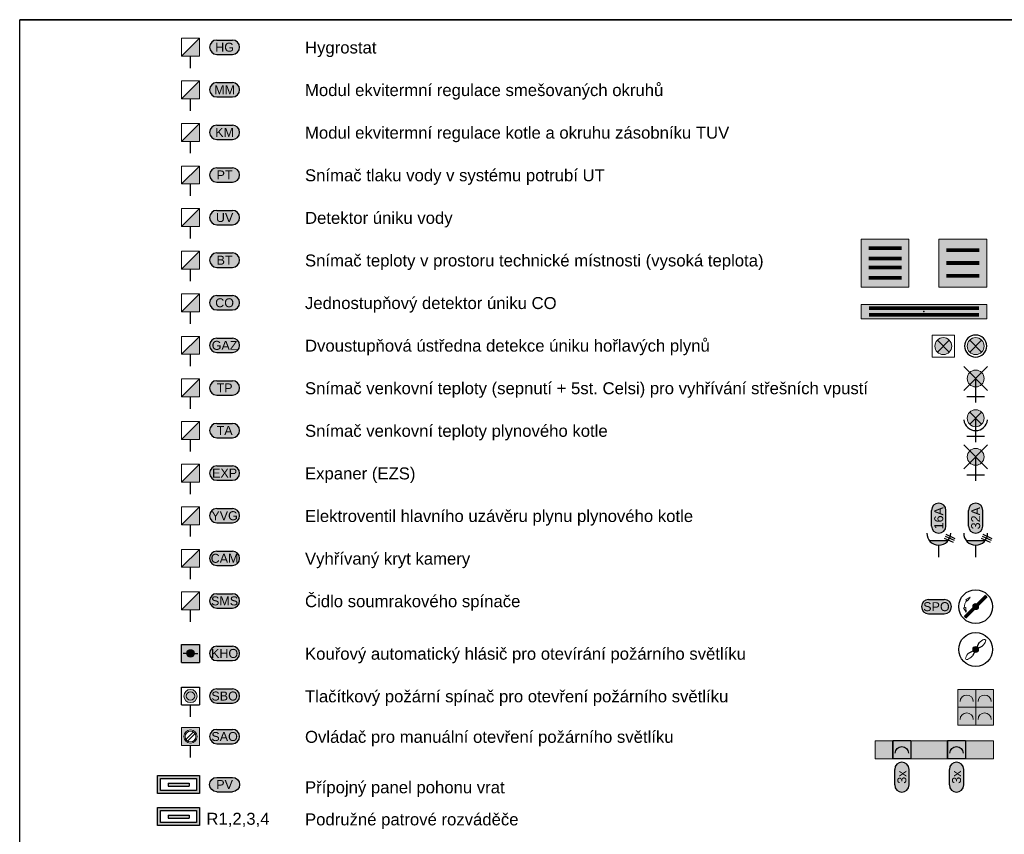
# Model space of a CAD drawing. Extents: x -19864 to 492529, y -84687 to -21221.
# Tile 33 of 34: x 473254 to 481488, y -77376 to -70562. Entities that reach past the tile are written whole.
import ezdxf
from ezdxf.enums import TextEntityAlignment as Align

# ---------------------------------------------------------------- set-up
doc = ezdxf.new("R2010")
doc.units = 0
doc.header["$MEASUREMENT"] = 0
doc.linetypes.add('DASHED', pattern=[0.564444, 0.282222, -0.282222])
doc.layers.get('0').update_dxf_attribs({"linetype": 'CONTINUOUS'})
doc.layers.add('__31 Zařizovací předměty', color=7, linetype='DASHED', lineweight=9, true_color=0xcc9466)
for name, color, linetype, true_color in [('__32 Šrafy zařizovacích předmětů', 7, 'CONTINUOUS', 0xfed4aa), ('__Rudá tmavá', 7, 'CONTINUOUS', 0xdb0000), ('__Temná modrá', 7, 'CONTINUOUS', 0x0000c7)]:
    doc.layers.add(name, color=color, linetype=linetype, true_color=true_color)
for name, color, linetype in [('__Bílá', 7, 'CONTINUOUS'), ('__Fialová 220', 220, 'CONTINUOUS'), ('__Zelená', 3, 'CONTINUOUS'), ('Textové bloky', 7, 'CONTINUOUS')]:
    doc.layers.add(name, color=color, linetype=linetype)
doc.layers.add('MP2000N', color=7, linetype='CONTINUOUS', plot=False)
doc.styles.add('Arial', font='arial.ttf')
doc.styles.add('GENERATED_STYLE_1', font='arial.ttf')

# ---------------------------------------------------------------- blocks, each defined once
blk = doc.blocks.new('Převodník')
h = blk.add_hatch(color=256)
h.dxf.hatch_style = 1
h.paths.add_polyline_path([(-75, 100), (75, 100), (75, 250)])
at = {"color": 7, "lineweight": 13}
for p, q in [((-75, 250), (75, 250)), ((-75, 100), (-75, 250)), ((75, 250), (75, 100)), ((-75, 100), (75, 100))]:
    blk.add_line(p, q, dxfattribs=at)
at = {"color": 7}
blk.add_line((-75, 100), (75, 250), dxfattribs=at)
blk.add_line((0, 0), (0, 100))
blk = doc.blocks.new('TEXT POPIS 025')
h = blk.add_hatch(color=21)
h.dxf.hatch_style = 2
edge = h.paths.add_edge_path()
edge.add_arc((654, 0), 600, 270, 450)
edge.add_line((654, 600), (-654, 600))
edge.add_arc((-654, 0), 600, 90, 270)
edge.add_line((-654, -600), (654, -600))
at = {"color": 7}
for p, q in [((-654, 600), (654, 600)), ((-654, -600), (654, -600))]:
    blk.add_line(p, q, dxfattribs=at)
at = {"color": 7, "ltscale": 4}
for centre, start, end in [((-654, 0), 90, 270), ((654, 0), 270, 90)]:
    blk.add_arc(centre, 600, start, end, dxfattribs=at)
at = {"color": 7, "linetype": 'Continuous', "style": 'GENERATED_STYLE_1'}
blk.add_attdef('TEXT', text='', height=750, dxfattribs=at).set_placement((0, 0), align=Align.MIDDLE)
blk = doc.blocks.new('B107')
blk.add_hatch(color=2).paths.add_polyline_path([(55, 175, 1), (-55, 175, 1)])
for p, q in [((-75, 250), (75, 250)), ((-75, 100), (-75, 250)), ((75, 250), (75, 100)), ((-75, 100), (75, 100)), ((0, 0), (0, 100))]:
    blk.add_line(p, q)
at = {"color": 7, "lineweight": 13}
blk.add_circle((0, 175), 55, dxfattribs=at)
at = {"color": 7, "lineweight": 5}
blk.add_circle((0, 175), 35, dxfattribs=at)
blk = doc.blocks.new('T101')
at = {"lineweight": 0}
blk.add_hatch(color=7, dxfattribs=at).paths.add_polyline_path([(25, 0, 1), (-25, 0, 1)])
at = {"color": 7}
for p, q in [((27.7, 54), (0, 0)), ((0, 0), (54, 27.7)), ((-54, -27.7), (0, 0)), ((0, 0), (-27.7, -54))]:
    blk.add_line(p, q, dxfattribs=at)
blk.add_circle((0, 0), 141.4)
at = {"color": 7, "lineweight": 0}
blk.add_circle((0, 0), 25, dxfattribs=at)
at = {"color": 7, "lineweight": 13, "extrusion": (0, 0, -1)}
blk.add_ellipse((46, 46), major_axis=(35.7, 35.7), ratio=0.371134, start_param=4.568335, end_param=7.998035, dxfattribs=at)
at = {"color": 7, "lineweight": 13}
blk.add_ellipse((-46, -46), major_axis=(-35.7, -35.7), ratio=0.371134, start_param=4.568335, end_param=7.998035, dxfattribs=at)
blk = doc.blocks.new('T103')
at = {"lineweight": 13}
blk.add_hatch(color=7, dxfattribs=at).paths.add_polyline_path([(25, 0, 1), (-25, 0, 1)])
at = {"color": 7, "lineweight": 13}
for p, q in [((-96.2, -82.1), (82.1, 96.2)), ((-89.4, -89.4), (89.4, 89.4)), ((-46.6, 79.5), (-82.2, 58.9)), ((-82.2, 58.9), (-68.2, 48.8)), ((-82, -96.1), (96.1, 82)), ((-46.6, 79.5), (-68.1, 48.8)), ((-100.7, -9.8), (-83.5, -8)), ((-80.2, -45.4), (-100.7, -9.8)), ((-80.2, -45.4), (-83.4, -8))]:
    blk.add_line(p, q, dxfattribs=at)
blk.add_circle((0, 0), 141.4)
blk.add_circle((0, 0), 25, dxfattribs=at)
blk.add_arc((-1, 0.3), 91.4, 144.16496, 185.74647, dxfattribs=at)
blk = doc.blocks.new('požární čidlo')
blk.add_hatch(color=256).paths.add_polyline_path([(31.2, 0, 1), (-31.2, 0, 1)])
at = {"layer": '__Rudá tmavá'}
h = blk.add_hatch(color=51, dxfattribs=at)
h.paths.add_polyline_path([(-75, 75), (-75, -75), (75, -75), (75, 75)])
h.paths.add_polyline_path([(31.2, 0, -1), (-31.2, 0, -1)], flags=16)
for p, q in [((-75, 75), (75, 75)), ((-75, -75), (-75, 75)), ((-31.2, 0), (-61.5, 0)), ((31.2, 0), (61.5, 0)), ((75, 75), (75, -75)), ((-75, -75), (75, -75))]:
    blk.add_line(p, q)
blk.add_circle((0, 0), 31.2)
blk = doc.blocks.new('světlo132')
at = {"ltscale": 2}
h = blk.add_hatch(color=2, dxfattribs=at)
h.dxf.hatch_style = 1
h.paths.add_polyline_path([(-50, 50), (0, 0), (50, 50, 0.414214)], flags=17)
h.paths.add_polyline_path([(-50, 50), (50, -50, 0.198912), (70.7, 0, 0.668179)])
h.paths.add_polyline_path([(0, 0), (-50, -50, 0.414214), (50, -50)])
h.paths.add_polyline_path([(50, 50, 0.668179), (-70.7, 0, 0.198912), (-50, -50)])
at = {"color": 7, "lineweight": 13}
for p, q in [((50, 50), (-50, -50)), ((50, -50), (-50, 50))]:
    blk.add_line(p, q, dxfattribs=at)
blk.add_circle((0, 0), 92.4)
blk.add_circle((0, 0), 70.7, dxfattribs=at)
blk = doc.blocks.new('Reflektorové svítidlo')
at = {"ltscale": 2}
h = blk.add_hatch(color=2, dxfattribs=at)
h.dxf.hatch_style = 1
h.paths.add_polyline_path([(50, 150, -0.414214), (-50, 150), (0, 200)])
h.paths.add_polyline_path([(-50, 150, -0.198912), (-70.7, 200, -0.198912), (-50, 250), (0, 200)])
h.paths.add_polyline_path([(0, 200), (-50, 250, -0.414214), (50, 250)])
h.paths.add_polyline_path([(50, 150), (0, 200), (50, 250, -0.198912), (70.7, 200, -0.198912)])
for p, q in [((-50, 250), (50, 150)), ((-50, 150), (50, 250)), ((0, 0), (0, 200)), ((-75, 50), (75, 50))]:
    blk.add_line(p, q)
at = {"color": 7, "lineweight": 13}
blk.add_circle((0, 200), 70.7, dxfattribs=at)
blk.add_arc((0, 197.5), 100.7, 186.85469, 353.14531)
blk = doc.blocks.new('Světlo 258')
h = blk.add_hatch(color=2)
h.dxf.hatch_style = 1
h.paths.add_polyline_path([(787.5, 90), (-787.5, 90), (-787.5, -90), (787.5, -90)])
at = {"color": 7}
for p, q in [((687.5, 57.5), (-687.5, 57.5)), ((687.5, 47.5), (-687.5, 47.5)), ((687.5, 37.5), (-687.5, 37.5)), ((687.5, 27.5), (-687.5, 27.5)), ((687.5, -27.5), (-687.5, -27.5)), ((687.5, -37.5), (-687.5, -37.5)), ((687.5, -47.5), (-687.5, -47.5)), ((687.5, -57.5), (-687.5, -57.5))]:
    blk.add_line(p, q, dxfattribs=at)
at = {"lineweight": 18}
blk.add_lwpolyline([(787.5, 90), (-787.5, 90), (-787.5, -90), (787.5, -90)], close=True, dxfattribs=at)
at = {"color": 7}
blk.add_point((0, 0), dxfattribs=at)
blk = doc.blocks.new('Světlo čtvercové')
at = {"ltscale": 2}
h = blk.add_hatch(color=2, dxfattribs=at)
h.dxf.hatch_style = 1
h.paths.add_polyline_path([(-50, 50), (0, 0), (50, 50, 0.414214)], flags=17)
h.paths.add_polyline_path([(-50, 50), (50, -50, 0.198912), (70.7, 0, 0.668179)])
h.paths.add_polyline_path([(0, 0), (-50, -50, 0.414214), (50, -50)])
h.paths.add_polyline_path([(50, 50, 0.668179), (-70.7, 0, 0.198912), (-50, -50)])
at = {"color": 7, "lineweight": 13}
for p, q in [((50, 50), (-50, -50)), ((50, -50), (-50, 50))]:
    blk.add_line(p, q, dxfattribs=at)
blk.add_lwpolyline([(-92.4, 92.4), (92.4, 92.4), (92.4, -92.4), (-92.4, -92.4)], close=True, dxfattribs=at)
blk.add_circle((0, 0), 70.7, dxfattribs=at)
blk = doc.blocks.new('Nouzové světlo nástěnné')
at = {"ltscale": 2}
h = blk.add_hatch(color=30, dxfattribs=at)
h.dxf.hatch_style = 1
h.paths.add_polyline_path([(-141, 400, 0.198912), (-100, 300), (0, 400), (-100, 500, 0.198912)])
h.paths.add_polyline_path([(100, 500), (0, 400), (100, 300, 0.198912), (141, 400, 0.198912)])
h = blk.add_hatch(color=2, dxfattribs=at)
h.dxf.hatch_style = 1
h.paths.add_polyline_path([(100, 500, 0.414214), (-100, 500), (0, 400)])
h.paths.add_polyline_path([(0, 400), (-100, 300, 0.198912), (0, 259)])
h.paths.add_polyline_path([(100, 300), (0, 400), (0, 259, 0.198912)])
for p, q in [((-200, 600), (200, 200)), ((-200, 200), (200, 600)), ((0, 0), (0, 400)), ((-150, 100), (150, 100))]:
    blk.add_line(p, q)
at = {"color": 7, "lineweight": 13}
blk.add_circle((0, 400), 141, dxfattribs=at)
blk = doc.blocks.new('svítidlo 3x14W')
at = {"ltscale": 2}
h = blk.add_hatch(color=2, dxfattribs=at)
h.dxf.hatch_style = 1
h.paths.add_polyline_path([(600, 600), (0, 600), (0, 0), (600, 0)])
at = {"color": 7}
for p, q in [((505, 475), (97, 475)), ((505, 465), (97, 465)), ((505, 455), (97, 455)), ((505, 445), (97, 445)), ((505, 315), (97, 315)), ((505, 305), (97, 305)), ((505, 295), (97, 295)), ((505, 285), (97, 285)), ((505, 155), (97, 155)), ((505, 145), (97, 145)), ((505, 135), (97, 135)), ((505, 125), (97, 125))]:
    blk.add_line(p, q, dxfattribs=at)
at = {"lineweight": 15}
blk.add_lwpolyline([(0, 600), (600, 600), (600, 0), (0, 0)], close=True, dxfattribs=at)
blk = doc.blocks.new('Svítidlo 4x14W')
at = {"ltscale": 2}
h = blk.add_hatch(color=2, dxfattribs=at)
h.dxf.hatch_style = 1
h.paths.add_polyline_path([(600, 600), (0, 600), (0, 0), (600, 0)])
at = {"color": 7}
for p, q in [((505, 502), (97, 502)), ((505, 492), (97, 492)), ((505, 482), (97, 482)), ((505, 472), (97, 472)), ((505, 370), (97, 370)), ((505, 360), (97, 360)), ((505, 350), (97, 350)), ((505, 340), (97, 340)), ((505, 260), (97, 260)), ((505, 250), (97, 250)), ((505, 240), (97, 240)), ((505, 230), (97, 230)), ((505, 128), (97, 128)), ((505, 118), (97, 118)), ((505, 108), (97, 108)), ((505, 98), (97, 98))]:
    blk.add_line(p, q, dxfattribs=at)
at = {"lineweight": 15}
blk.add_lwpolyline([(0, 600), (600, 600), (600, 0), (0, 0)], close=True, dxfattribs=at)
blk = doc.blocks.new('Nástěnné svítidlo')
at = {"ltscale": 2}
h = blk.add_hatch(color=2, dxfattribs=at)
h.dxf.hatch_style = 1
h.paths.add_polyline_path([(-50, -150, -0.414214), (50, -150), (0, -200)])
h.paths.add_polyline_path([(50, -150, -0.198912), (70.7, -200, -0.198912), (50, -250), (0, -200)])
h.paths.add_polyline_path([(0, -200), (50, -250, -0.414214), (-50, -250)])
h.paths.add_polyline_path([(-50, -150), (0, -200), (-50, -250, -0.198912), (-70.7, -200, -0.198912)])
for p, q in [((0, 0), (0, -200)), ((75, -50), (-75, -50)), ((100, -300), (-100, -100)), ((100, -100), (-100, -300))]:
    blk.add_line(p, q)
at = {"color": 7, "lineweight": 13}
blk.add_circle((0, -200), 70.7, dxfattribs=at)
blk = doc.blocks.new('přepínač')
h = blk.add_hatch(color=256)
edge = h.paths.add_edge_path(flags=16)
edge.add_arc((0, 350), 110, 0, 360)
h.paths.add_polyline_path([(150, 500), (-150, 500), (-150, 200), (150, 200)])
at = {"color": 7, "lineweight": 5}
for p, q in [((-150, 200), (-150, 500)), ((150, 500), (-150, 500)), ((150, 500), (150, 200)), ((48, 426), (-76, 302)), ((76, 398), (-48, 274)), ((150, 200), (-150, 200))]:
    blk.add_line(p, q, dxfattribs=at)
blk.add_line((0, 0), (0, 200))
for radius in [110, 90]:
    blk.add_circle((0, 350), radius, dxfattribs=at)
blk = doc.blocks.new('Skříň šíře 350')
h = blk.add_hatch(color=256)
h.dxf.hatch_style = 1
h.paths.add_polyline_path([(175, 75), (-175, 75), (-175, -75), (175, -75)])
h.paths.add_polyline_path([(150, -50), (-150, -50), (-150, 50), (150, 50)], flags=16)
h.paths.add_polyline_path([(87.5, 12.5), (87.5, -12.5), (-87.5, -12.5), (-87.5, 12.5)], flags=0)
h = blk.add_hatch(color=256)
h.dxf.hatch_style = 1
h.paths.add_polyline_path([(-87.5, 12.5), (-87.5, -12.5), (87.5, -12.5), (87.5, 12.5)])
at = {"color": 7}
for p, q in [((-87.5, 12.5), (87.5, 12.5)), ((-87.5, 12.5), (-87.5, -12.5)), ((87.5, 12.5), (87.5, -12.5)), ((-87.5, -12.5), (87.5, -12.5))]:
    blk.add_line(p, q, dxfattribs=at)
for points in [[(-175, 75), (175, 75), (175, -75), (-175, -75)], [(-150, 50), (150, 50), (150, -50), (-150, -50)]]:
    blk.add_lwpolyline(points, close=True, dxfattribs=at)
blk = doc.blocks.new('Zásuvka 400V')
h = blk.add_hatch(color=256)
h.dxf.hatch_style = 1
h.paths.add_polyline_path([(-80, 140, 0.5), (80, 140)])
for p, q in [((53.2, 175.5), (128.4, 140.7)), ((60.5, 191.3), (135.7, 156.6)), ((-80, 140), (80, 140)), ((0, 0), (0, 100)), ((45.9, 159.6), (121.1, 124.9))]:
    blk.add_line(p, q)
blk.add_arc((0, 200), 100, 180, 0)
blk = doc.blocks.new('TEXT POPIS 025 ŠEDÁ')
h = blk.add_hatch(color=9)
h.dxf.hatch_style = 2
edge = h.paths.add_edge_path()
edge.add_arc((654, 0), 600, 270, 450)
edge.add_line((654, 600), (-654, 600))
edge.add_arc((-654, 0), 600, 90, 270)
edge.add_line((-654, -600), (654, -600))
at = {"color": 7}
for p, q in [((-654, 600), (654, 600)), ((-654, -600), (654, -600))]:
    blk.add_line(p, q, dxfattribs=at)
at = {"color": 7, "ltscale": 4}
for centre, start, end in [((-654, 0), 90, 270), ((654, 0), 270, 90)]:
    blk.add_arc(centre, 600, start, end, dxfattribs=at)
at = {"color": 7, "linetype": 'Continuous', "style": 'GENERATED_STYLE_1'}
blk.add_attdef('TEXT', text='', height=750, dxfattribs=at).set_placement((0, 0), align=Align.MIDDLE)
blk = doc.blocks.new('tzhtzht')
for p, q in [((0, 0), (0, -150)), ((0, 0), (150, 0)), ((150, -150), (150, 0)), ((150, 0), (150, -150)), ((0, -150), (150, -150))]:
    blk.add_line(p, q)
at = {"color": 7}
blk.add_arc((75, -102.5), 55, 0, 180, dxfattribs=at)
blk = doc.blocks.new('Zásuvky FLOORBOX')
at = {"ltscale": 2}
h = blk.add_hatch(color=21, dxfattribs=at)
h.dxf.hatch_style = 1
h.paths.add_polyline_path([(0, 0), (-150, 0), (-150, -150), (0, -150)])
h.paths.add_polyline_path([(150, 0), (0, 0), (0, -150), (150, -150)])
h.paths.add_polyline_path([(150, -150), (0, -150), (0, -300), (150, -300)])
h.paths.add_polyline_path([(0, -150), (-150, -150), (-150, -300), (0, -300)])
at = {"lineweight": 13}
for p, q in [((0, 0), (-150, 0)), ((-150, -150), (-150, 0)), ((0, 0), (0, -150)), ((150, 0), (0, 0)), ((0, -150), (0, 0)), ((150, 0), (150, -150)), ((0, -150), (-150, -150)), ((0, -150), (-150, -150)), ((-150, -300), (-150, -150)), ((150, -150), (0, -150)), ((0, -150), (0, -300)), ((150, -150), (0, -150)), ((0, -300), (0, -150)), ((150, -150), (150, -300)), ((0, -300), (-150, -300)), ((150, -300), (0, -300))]:
    blk.add_line(p, q, dxfattribs=at)
for centre in [(-75, -102.5), (75, -102.5), (-75, -252.5), (75, -252.5)]:
    blk.add_arc(centre, 55, 0, 180, dxfattribs=at)
blk = doc.blocks.new('a')
at = {"layer": 'MP2000N', "color": 6, "linetype": 'Continuous'}
for p in [(385.5, 282.5), (0, 0)]:
    blk.add_line(p, (0, 282.5), dxfattribs=at)
blk = doc.blocks.new('a3')
at = {"layer": 'Textové bloky', "color": 2, "linetype": 'Continuous'}
blk.add_blockref('a', (0, 0), dxfattribs=at)

msp = doc.modelspace()

# ---------------------------------------------------------------- hatches: boundary and pattern name
at = {"layer": '__32 Šrafy zařizovacích předmětů'}
h = msp.add_hatch(color=256, dxfattribs=at)
h.dxf.hatch_style = 1
h.paths.add_polyline_path([(481398.5, -76595), (480409.2, -76595), (480409.2, -76745), (481398.5, -76745)])

# ---------------------------------------------------------------- linework, layer by layer
at = {"layer": '__31 Zařizovací předměty', "linetype": 'Continuous', "ltscale": 1000}
msp.add_lwpolyline([(481398.5, -76745), (480409.2, -76745), (480409.2, -76595), (481398.5, -76595)], close=True, dxfattribs=at)
at = {"layer": 'MP2000N', "color": 6}
msp.add_line((473253.5, -84687.2), (473253.5, -70562.2), dxfattribs=at)
msp.add_line((473253.5, -84687.2), (473253.5, -70562.2), dxfattribs=at)
msp.add_line((473253.5, -84687.2), (473253.5, -70562.2), dxfattribs=at)
at = {"layer": 'MP2000N', "color": 6, "linetype": 'Continuous'}
msp.add_line((492528.5, -70562.2), (473253.5, -70562.2), dxfattribs=at)
msp.add_line((492528.5, -70562.2), (473253.5, -70562.2), dxfattribs=at)
msp.add_line((492528.5, -70562.2), (473253.5, -70562.2), dxfattribs=at)
msp.add_lwpolyline([(473253.5, -70562.2), (492528.5, -70562.2), (492528.5, -84687.2), (473253.5, -84687.2)], close=True, dxfattribs=at)

# ---------------------------------------------------------------- block references
at = {"ltscale": 4, "xscale": 0.09999999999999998, "yscale": 0.09999999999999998, "zscale": 0.09999999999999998}
for p, values in [((474967.2, -70792.3), {'TEXT': 'HG'}), ((474967.2, -71148.6), {'TEXT': 'MM'}), ((474967.2, -71504.9), {'TEXT': 'KM'}), ((474967.2, -71861.1), {'TEXT': 'PT'}), ((474967.2, -72217.4), {'TEXT': 'UV'}), ((474967.2, -72573.7), {'TEXT': 'BT'}), ((474967.2, -72930), {'TEXT': 'CO'}), ((474967.2, -73286.2), {'TEXT': 'GAZ'}), ((474967.2, -73642.5), {'TEXT': 'TP'}), ((474967.2, -73998.8), {'TEXT': 'TA'}), ((474967.2, -74355.1), {'TEXT': 'EXP'}), ((474967.2, -74711.3), {'TEXT': 'YVG'}), ((474967.2, -75067.6), {'TEXT': 'CAM'}), ((474967.2, -75423.9), {'TEXT': 'SMS'}), ((480920.5, -75472), {'TEXT': 'SPO'}), ((474967.2, -75863.3), {'TEXT': 'KHO'}), ((474967.2, -76219.6), {'TEXT': 'SBO'}), ((474967.2, -76558.4), {'TEXT': 'SAO'})]:
    msp.add_blockref('TEXT POPIS 025', p, dxfattribs=at).add_auto_attribs(values)
at = {"xscale": 0.09999999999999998, "yscale": 0.09999999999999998, "zscale": 0.09999999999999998, "rotation": 90}
for p, values in [((480939.6, -74732.3), {'TEXT': '16A'}), ((481248.5, -74732.3), {'TEXT': '32A'}), ((480631.2, -76898.2), {'TEXT': '3x'}), ((481088.5, -76898.2), {'TEXT': '3x'})]:
    msp.add_blockref('TEXT POPIS 025 ŠEDÁ', p, dxfattribs=at).add_auto_attribs(values)
at = {"ltscale": 4}
ref = msp.add_blockref('TEXT POPIS 025', (474967.2, -76960), dxfattribs=dict(at, xscale=-0.09999999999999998, yscale=0.09999999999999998, zscale=0.09999999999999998, rotation=180))
ref.add_attrib('TEXT', 'PV', dxfattribs={"color": 7, "linetype": 'Continuous', "height": 75, "style": 'GENERATED_STYLE_1'}).set_placement((474967.2, -76960), align=Align.MIDDLE)
at = {"layer": '__Fialová 220'}
for name, p in [('Převodník', (474682, -70967.3)), ('Převodník', (474682, -71323.6)), ('Převodník', (474682, -71679.9)), ('Převodník', (474682, -72036.1)), ('Převodník', (474682, -72392.4)), ('Převodník', (474682, -72748.7)), ('Převodník', (474682, -73105)), ('Převodník', (474682, -73461.2)), ('Převodník', (474682, -73817.5)), ('Převodník', (474682, -74173.8)), ('Převodník', (474682, -74530.1)), ('Převodník', (474682, -74886.3)), ('Převodník', (474682, -75242.6)), ('Převodník', (474682, -75598.9)), ('požární čidlo', (474682, -75863.3))]:
    msp.add_blockref(name, p, dxfattribs=at)
at = {"layer": '__Rudá tmavá'}
for name, p in [('Zásuvka 400V', (480939.6, -75057.7)), ('Zásuvka 400V', (481248.5, -75057.7)), ('T103', (481248.5, -75472)), ('T101', (481248.5, -75829.9)), ('Skříň šíře 350', (474582, -76960)), ('Skříň šíře 350', (474582, -77228.4))]:
    msp.add_blockref(name, p, dxfattribs=at)
at = {"layer": '__Rudá tmavá', "xscale": 0.4999999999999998, "yscale": 0.4999999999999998, "zscale": 0.4999999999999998}
msp.add_blockref('přepínač', (474682, -76733.4), dxfattribs=at)
at = {"layer": '__Rudá tmavá', "xscale": -1}
for p in [(480706.2, -76595), (481163.5, -76595)]:
    msp.add_blockref('tzhtzht', p, dxfattribs=at)
at = {"layer": '__Temná modrá'}
for name, p, xscale, yscale, zscale in [('Svítidlo 4x14W', (480290.9, -72798.7), 0.6666666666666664, 0.6666666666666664, 0.6666666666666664), ('svítidlo 3x14W', (480940.9, -72798.7), 0.6666666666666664, 0.6666666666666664, 0.6666666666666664), ('Světlo 258', (480815.9, -73004.5), 0.6666666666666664, 0.6666666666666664, 0.6666666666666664), ('Nouzové světlo nástěnné', (481248.5, -74418.4), 0.4999999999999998, 0.4999999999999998, 0.4999999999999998)]:
    msp.add_blockref(name, p, dxfattribs=dict(at, xscale=xscale, yscale=yscale, zscale=zscale))
at = {"layer": '__Temná modrá', "xscale": -1, "rotation": 180}
msp.add_blockref('světlo132', (481248.5, -73292.4), dxfattribs=at)
at = {"layer": '__Temná modrá', "rotation": 180}
msp.add_blockref('Nástěnné svítidlo', (481248.5, -73763.4), dxfattribs=at)
at = {"layer": '__Temná modrá'}
for name, p in [('Reflektorové svítidlo', (481248.5, -74095.9)), ('B107', (474682, -76394.6)), ('Zásuvky FLOORBOX', (481248.5, -76163.7))]:
    msp.add_blockref(name, p, dxfattribs=at)
at = {"layer": '__Zelená', "xscale": -1}
msp.add_blockref('Světlo čtvercové', (480977.9, -73292.4), dxfattribs=at)
at = {"layer": 'MP2000N', "color": 6, "linetype": 'Continuous', "xscale": 49.99999999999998, "yscale": 49.99999999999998, "zscale": 49.99999999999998}
msp.add_blockref('a3', (473253.5, -84687.2), dxfattribs=at)

# ---------------------------------------------------------------- texts
at = {"layer": '__Bílá', "style": 'Arial'}
for s, p in [('Hygrostat', (475639.6, -70844.9)), ('Modul ekvitermní regulace smešovaných okruhů', (475639.6, -71201.1)), ('Modul ekvitermní regulace kotle a okruhu zásobníku TUV', (475639.6, -71557.4)), ('Snímač tlaku vody v systému potrubí UT', (475639.6, -71913.7)), ('Detektor úniku vody', (475639.6, -72269.9)), ('Snímač teploty v prostoru technické místnosti (vysoká teplota)', (475639.6, -72626.2)), ('Jednostupňový detektor úniku CO', (475639.6, -72982.5)), ('Dvoustupňová ústředna detekce úniku hořlavých plynů', (475639.6, -73338.8)), ('Snímač venkovní teploty (sepnutí + 5st. Celsi) pro vyhřívání střešních vpustí', (475639.6, -73695)), ('Snímač venkovní teploty plynového kotle', (475639.6, -74051.3)), ('Expaner (EZS)', (475639.6, -74407.6)), ('Elektroventil hlavního uzávěru plynu plynového kotle', (475639.6, -74763.9)), ('Vyhřívaný kryt kamery', (475639.6, -75120.1)), ('Čidlo soumrakového spínače', (475639.6, -75476.4)), ('Kouřový automatický hlásič pro otevírání požárního světlíku', (475639.6, -75915.9)), ('Tlačítkový požární spínač pro otevření požárního světlíku', (475639.6, -76272.2)), ('Ovládač pro manuální otevření požárního světlíku', (475639.6, -76611)), ('Přípojný panel pohonu vrat', (475639.6, -77033)), ('Podružné patrové rozváděče', (475639.6, -77301.5))]:
    msp.add_text(s, height=100, dxfattribs=at).set_placement(p)
at = {"layer": '__Rudá tmavá', "style": 'Arial'}
msp.add_text('R1,2,3,4', height=100, dxfattribs=at).set_placement((474814.9, -77296.3))

doc.saveas('drawing.dxf')
